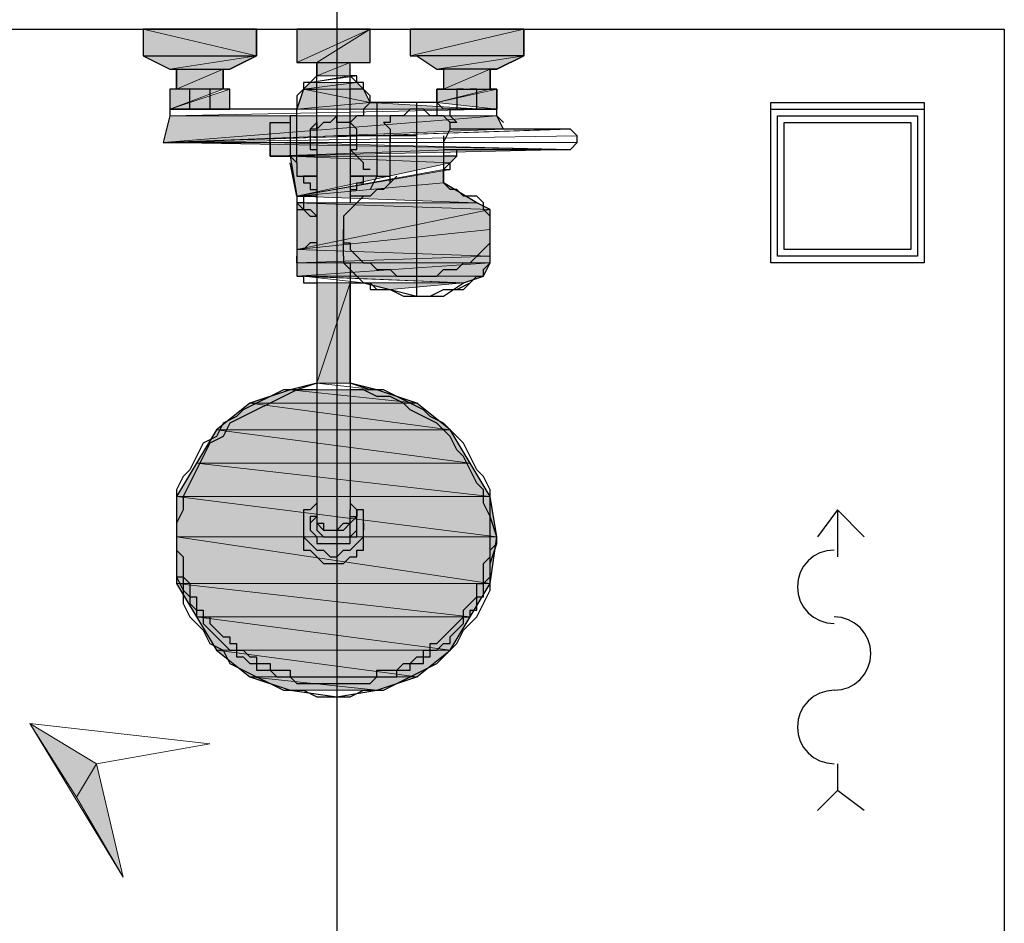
# Model space of a CAD drawing. Header units: millimetres. Extents: x 0 to 420, y 0 to 297.
# Tile 46 of 73: x 254.95 to 261.2, y 167.6 to 173.33. Entities that reach past the tile are written whole.
import ezdxf

# ---------------------------------------------------------------- set-up
doc = ezdxf.new("R2010")
doc.units = ezdxf.units.MM
doc.layers.add('FILL_000000', color=7, linetype='Continuous')
doc.layers.add('LINE_000000', color=7, linetype='Continuous')
doc.layers.add('FILL_FFFFFF', color=7, linetype='Continuous', true_color=0xffffff)
doc.layers.add('LINE_FFFFFF', color=7, linetype='Continuous', true_color=0xffffff)

msp = doc.modelspace()

# ---------------------------------------------------------------- hatches: boundary and pattern name
at = {"layer": 'FILL_000000'}
h = msp.add_hatch(color=7, dxfattribs=at)
h.dxf.hatch_style = 1
h.paths.add_polyline_path([(255.016, 168.8677), (255.4393, 168.6137), (255.3123, 168.402), (255.016, 168.8677)])
h = msp.add_hatch(color=7, dxfattribs=at)
h.dxf.hatch_style = 1
h.paths.add_polyline_path([(255.4393, 168.6137), (255.3123, 168.402), (255.6087, 167.894), (255.4393, 168.6137)])
at = {"layer": 'FILL_FFFFFF'}
h = msp.add_hatch(color=7, dxfattribs=at)
h.dxf.hatch_style = 1
h.paths.add_polyline_path([(255.7357, 173.101), (256.4553, 173.101), (255.7357, 173.2703), (255.7357, 173.101)])
h = msp.add_hatch(color=7, dxfattribs=at)
h.dxf.hatch_style = 1
h.paths.add_polyline_path([(256.4553, 173.101), (255.7357, 173.2703), (256.4553, 173.2703), (256.4553, 173.101)])
h = msp.add_hatch(color=7, dxfattribs=at)
h.dxf.hatch_style = 1
h.paths.add_polyline_path([(256.7094, 173.0587), (256.8363, 173.0587), (257.175, 173.2703), (256.7094, 173.0587)])
h = msp.add_hatch(color=7, dxfattribs=at)
h.dxf.hatch_style = 1
h.paths.add_polyline_path([(256.7094, 173.2703), (256.7094, 173.0587), (257.175, 173.2703), (256.7094, 173.2703)])
h = msp.add_hatch(color=7, dxfattribs=at)
h.dxf.hatch_style = 1
h.paths.add_polyline_path([(256.8363, 173.0587), (257.175, 173.2703), (257.175, 173.0587), (256.8363, 173.0587)])
h = msp.add_hatch(color=7, dxfattribs=at)
h.dxf.hatch_style = 1
h.paths.add_polyline_path([(258.1487, 173.2703), (257.429, 173.101), (258.1487, 173.101), (258.1487, 173.2703)])
h = msp.add_hatch(color=7, dxfattribs=at)
h.dxf.hatch_style = 1
h.paths.add_polyline_path([(257.429, 173.2703), (257.429, 173.101), (258.1487, 173.2703), (257.429, 173.2703)])
h = msp.add_hatch(color=7, dxfattribs=at)
h.dxf.hatch_style = 1
h.paths.add_polyline_path([(255.7357, 173.101), (255.905, 173.0163), (256.4553, 173.101), (255.7357, 173.101)])
h = msp.add_hatch(color=7, dxfattribs=at)
h.dxf.hatch_style = 1
h.paths.add_polyline_path([(256.4553, 173.101), (255.905, 173.0163), (256.286, 173.0163), (256.4553, 173.101)])
h = msp.add_hatch(color=7, dxfattribs=at)
h.dxf.hatch_style = 1
h.paths.add_polyline_path([(257.4713, 173.101), (257.5983, 173.0163), (258.1487, 173.101), (257.4713, 173.101)])
h = msp.add_hatch(color=7, dxfattribs=at)
h.dxf.hatch_style = 1
h.paths.add_polyline_path([(258.1487, 173.101), (257.5983, 173.0163), (257.9793, 173.0163), (258.1487, 173.101)])
h = msp.add_hatch(color=7, dxfattribs=at)
h.dxf.hatch_style = 1
h.paths.add_polyline_path([(257.048, 173.0587), (256.8363, 172.974), (257.048, 172.974), (257.048, 173.0587)])
h = msp.add_hatch(color=7, dxfattribs=at)
h.dxf.hatch_style = 1
h.paths.add_polyline_path([(256.8363, 173.0587), (256.8363, 172.974), (257.048, 173.0587), (256.8363, 173.0587)])
h = msp.add_hatch(color=7, dxfattribs=at)
h.dxf.hatch_style = 1
h.paths.add_polyline_path([(255.9473, 173.0163), (256.2437, 173.0163), (255.9473, 172.8893), (255.9473, 173.0163)])
h = msp.add_hatch(color=7, dxfattribs=at)
h.dxf.hatch_style = 1
h.paths.add_polyline_path([(256.2437, 173.0163), (255.9473, 172.8893), (256.2437, 172.8893), (256.2437, 173.0163)])
h = msp.add_hatch(color=7, dxfattribs=at)
h.dxf.hatch_style = 1
h.paths.add_polyline_path([(257.937, 173.0163), (257.6407, 172.8893), (257.937, 172.8893), (257.937, 173.0163)])
h = msp.add_hatch(color=7, dxfattribs=at)
h.dxf.hatch_style = 1
h.paths.add_polyline_path([(257.6407, 173.0163), (257.6407, 172.8893), (257.937, 173.0163), (257.6407, 173.0163)])
h = msp.add_hatch(color=7, dxfattribs=at)
h.dxf.hatch_style = 1
h.paths.add_polyline_path([(256.794, 172.9317), (257.0903, 172.9317), (256.7517, 172.8893), (256.794, 172.9317)])
h = msp.add_hatch(color=7, dxfattribs=at)
h.dxf.hatch_style = 1
h.paths.add_polyline_path([(257.0903, 172.9317), (256.7517, 172.8893), (257.1327, 172.8893), (257.0903, 172.9317)])
h = msp.add_hatch(color=7, dxfattribs=at)
h.dxf.hatch_style = 1
h.paths.add_polyline_path([(256.286, 172.8893), (255.905, 172.7623), (256.286, 172.7623), (256.286, 172.8893)])
h = msp.add_hatch(color=7, dxfattribs=at)
h.dxf.hatch_style = 1
h.paths.add_polyline_path([(255.905, 172.8893), (255.905, 172.7623), (256.2437, 172.8893), (255.905, 172.8893)])
h = msp.add_hatch(color=7, dxfattribs=at)
h.dxf.hatch_style = 1
h.paths.add_polyline_path([(256.7094, 172.7623), (257.175, 172.8047), (256.7517, 172.8893), (256.7094, 172.7623)])
h = msp.add_hatch(color=7, dxfattribs=at)
h.dxf.hatch_style = 1
h.paths.add_polyline_path([(257.175, 172.8047), (256.7517, 172.8893), (257.1327, 172.8893), (257.175, 172.8047)])
h = msp.add_hatch(color=7, dxfattribs=at)
h.dxf.hatch_style = 1
h.paths.add_polyline_path([(257.9793, 172.8893), (257.5983, 172.8047), (257.9793, 172.7623), (257.9793, 172.8893)])
h = msp.add_hatch(color=7, dxfattribs=at)
h.dxf.hatch_style = 1
h.paths.add_polyline_path([(257.5983, 172.8893), (257.5983, 172.8047), (257.937, 172.8893), (257.5983, 172.8893)])
h = msp.add_hatch(color=7, dxfattribs=at)
h.dxf.hatch_style = 1
h.paths.add_polyline_path([(257.175, 172.8047), (256.7094, 172.7623), (257.8947, 172.7623), (257.175, 172.8047)])
h = msp.add_hatch(color=7, dxfattribs=at)
h.dxf.hatch_style = 1
h.paths.add_polyline_path([(255.905, 172.72), (257.9793, 172.72), (255.8627, 172.5507), (255.905, 172.72)])
h = msp.add_hatch(color=7, dxfattribs=at)
h.dxf.hatch_style = 1
h.paths.add_polyline_path([(257.9793, 172.72), (255.8627, 172.5507), (258.0217, 172.6353), (257.9793, 172.72)])
h = msp.add_hatch(color=7, dxfattribs=at)
h.dxf.hatch_style = 1
h.paths.add_polyline_path([(256.54, 172.5507), (256.54, 172.466), (258.445, 172.5083), (256.54, 172.5507)])
h = msp.add_hatch(color=7, dxfattribs=at)
h.dxf.hatch_style = 1
h.paths.add_polyline_path([(256.667, 172.466), (256.7094, 172.212), (257.683, 172.4237), (256.667, 172.466)])
h = msp.add_hatch(color=7, dxfattribs=at)
h.dxf.hatch_style = 1
h.paths.add_polyline_path([(257.7253, 172.466), (256.667, 172.466), (257.683, 172.4237), (257.7253, 172.466)])
h = msp.add_hatch(color=7, dxfattribs=at)
h.dxf.hatch_style = 1
h.paths.add_polyline_path([(257.6407, 172.3813), (256.7094, 172.212), (257.6407, 172.2967), (257.6407, 172.3813)])
h = msp.add_hatch(color=7, dxfattribs=at)
h.dxf.hatch_style = 1
h.paths.add_polyline_path([(257.6407, 172.2967), (256.7094, 172.212), (257.8523, 172.1697), (257.6407, 172.2967)])
h = msp.add_hatch(color=7, dxfattribs=at)
h.dxf.hatch_style = 1
h.paths.add_polyline_path([(256.7094, 171.8733), (257.937, 172.1273), (256.7094, 172.1697), (256.7094, 171.8733)])
h = msp.add_hatch(color=7, dxfattribs=at)
h.dxf.hatch_style = 1
h.paths.add_polyline_path([(257.937, 172.1273), (256.7094, 172.1697), (257.8523, 172.1697), (257.937, 172.1273)])
h = msp.add_hatch(color=7, dxfattribs=at)
h.dxf.hatch_style = 1
h.paths.add_polyline_path([(256.7094, 171.8733), (257.937, 172.0003), (257.937, 172.1273), (256.7094, 171.8733)])
h = msp.add_hatch(color=7, dxfattribs=at)
h.dxf.hatch_style = 1
h.paths.add_polyline_path([(257.937, 171.831), (256.7094, 171.8733), (257.937, 172.0003), (257.937, 171.831)])
h = msp.add_hatch(color=7, dxfattribs=at)
h.dxf.hatch_style = 1
h.paths.add_polyline_path([(256.7094, 171.7887), (257.937, 171.831), (256.7094, 171.8733), (256.7094, 171.7887)])
h = msp.add_hatch(color=7, dxfattribs=at)
h.dxf.hatch_style = 1
h.paths.add_polyline_path([(257.937, 171.7887), (256.7094, 171.7887), (257.937, 171.831), (257.937, 171.7887)])
h = msp.add_hatch(color=7, dxfattribs=at)
h.dxf.hatch_style = 1
h.paths.add_polyline_path([(257.937, 171.7887), (257.8947, 171.704), (256.7094, 171.704), (257.937, 171.7887)])
h = msp.add_hatch(color=7, dxfattribs=at)
h.dxf.hatch_style = 1
h.paths.add_polyline_path([(256.7094, 171.704), (257.937, 171.7887), (256.7094, 171.7887), (256.7094, 171.704)])
h = msp.add_hatch(color=7, dxfattribs=at)
h.dxf.hatch_style = 1
h.paths.add_polyline_path([(257.8947, 171.704), (256.7094, 171.704), (257.7677, 171.6617), (257.8947, 171.704)])
h = msp.add_hatch(color=7, dxfattribs=at)
h.dxf.hatch_style = 1
h.paths.add_polyline_path([(256.8363, 171.6617), (257.048, 171.6617), (256.8363, 171.0267), (256.8363, 171.6617)])
h = msp.add_hatch(color=7, dxfattribs=at)
h.dxf.hatch_style = 1
h.paths.add_polyline_path([(257.048, 171.6617), (256.8363, 171.0267), (257.048, 171.0267), (257.048, 171.6617)])
h = msp.add_hatch(color=7, dxfattribs=at)
h.dxf.hatch_style = 1
h.paths.add_polyline_path([(257.1327, 171.6617), (257.302, 171.6193), (257.7677, 171.6617), (257.1327, 171.6617)])
h = msp.add_hatch(color=7, dxfattribs=at)
h.dxf.hatch_style = 1
h.paths.add_polyline_path([(256.413, 170.8997), (257.4713, 170.8997), (256.667, 170.9843), (256.413, 170.8997)])
h = msp.add_hatch(color=7, dxfattribs=at)
h.dxf.hatch_style = 1
h.paths.add_polyline_path([(257.4713, 170.8997), (256.667, 170.9843), (257.2173, 170.9843), (257.4713, 170.8997)])
h = msp.add_hatch(color=7, dxfattribs=at)
h.dxf.hatch_style = 1
h.paths.add_polyline_path([(256.2013, 170.7303), (257.683, 170.7303), (256.413, 170.8997), (256.2013, 170.7303)])
h = msp.add_hatch(color=7, dxfattribs=at)
h.dxf.hatch_style = 1
h.paths.add_polyline_path([(257.683, 170.7303), (256.413, 170.8997), (257.4713, 170.8997), (257.683, 170.7303)])
h = msp.add_hatch(color=7, dxfattribs=at)
h.dxf.hatch_style = 1
h.paths.add_polyline_path([(256.0743, 170.5187), (257.81, 170.5187), (256.2013, 170.7303), (256.0743, 170.5187)])
h = msp.add_hatch(color=7, dxfattribs=at)
h.dxf.hatch_style = 1
h.paths.add_polyline_path([(257.81, 170.5187), (256.2013, 170.7303), (257.683, 170.7303), (257.81, 170.5187)])
h = msp.add_hatch(color=7, dxfattribs=at)
h.dxf.hatch_style = 1
h.paths.add_polyline_path([(255.9473, 170.307), (257.937, 170.307), (256.0743, 170.5187), (255.9473, 170.307)])
h = msp.add_hatch(color=7, dxfattribs=at)
h.dxf.hatch_style = 1
h.paths.add_polyline_path([(257.937, 170.307), (256.0743, 170.5187), (257.81, 170.5187), (257.937, 170.307)])
h = msp.add_hatch(color=7, dxfattribs=at)
h.dxf.hatch_style = 1
h.paths.add_polyline_path([(255.9473, 170.053), (257.9793, 170.053), (255.9473, 170.307), (255.9473, 170.053)])
h = msp.add_hatch(color=7, dxfattribs=at)
h.dxf.hatch_style = 1
h.paths.add_polyline_path([(257.9793, 170.053), (255.9473, 170.307), (257.937, 170.307), (257.9793, 170.053)])
h = msp.add_hatch(color=7, dxfattribs=at)
h.dxf.hatch_style = 1
h.paths.add_polyline_path([(255.9473, 169.7567), (257.937, 169.7567), (255.9473, 170.053), (255.9473, 169.7567)])
h = msp.add_hatch(color=7, dxfattribs=at)
h.dxf.hatch_style = 1
h.paths.add_polyline_path([(257.937, 169.7567), (255.9473, 170.053), (257.9793, 170.053), (257.937, 169.7567)])
h = msp.add_hatch(color=7, dxfattribs=at)
h.dxf.hatch_style = 1
h.paths.add_polyline_path([(256.0743, 169.545), (257.81, 169.545), (255.9473, 169.7567), (256.0743, 169.545)])
h = msp.add_hatch(color=7, dxfattribs=at)
h.dxf.hatch_style = 1
h.paths.add_polyline_path([(257.81, 169.545), (255.9473, 169.7567), (257.937, 169.7567), (257.81, 169.545)])
h = msp.add_hatch(color=7, dxfattribs=at)
h.dxf.hatch_style = 1
h.paths.add_polyline_path([(256.2013, 169.3333), (257.683, 169.3333), (256.0743, 169.545), (256.2013, 169.3333)])
h = msp.add_hatch(color=7, dxfattribs=at)
h.dxf.hatch_style = 1
h.paths.add_polyline_path([(257.683, 169.3333), (256.0743, 169.545), (257.81, 169.545), (257.683, 169.3333)])
h = msp.add_hatch(color=7, dxfattribs=at)
h.dxf.hatch_style = 1
h.paths.add_polyline_path([(256.413, 169.164), (257.4713, 169.164), (256.2013, 169.3333), (256.413, 169.164)])
h = msp.add_hatch(color=7, dxfattribs=at)
h.dxf.hatch_style = 1
h.paths.add_polyline_path([(257.4713, 169.164), (256.2013, 169.3333), (257.683, 169.3333), (257.4713, 169.164)])
h = msp.add_hatch(color=7, dxfattribs=at)
h.dxf.hatch_style = 1
h.paths.add_polyline_path([(256.667, 169.0793), (257.2173, 169.0793), (256.413, 169.164), (256.667, 169.0793)])
h = msp.add_hatch(color=7, dxfattribs=at)
h.dxf.hatch_style = 1
h.paths.add_polyline_path([(257.2173, 169.0793), (256.413, 169.164), (257.4713, 169.164), (257.2173, 169.0793)])

# ---------------------------------------------------------------- linework, layer by layer
at = {"layer": 'LINE_000000', "lineweight": 25}
for p, q in [((256.9633, 246.634), (256.9633, 64.3043)), ((255.7357, 173.2703), (255.7357, 173.2703)), ((256.4553, 173.2703), (256.4553, 173.2703)), ((256.7094, 173.2703), (256.7094, 173.2703)), ((256.9633, 173.2703), (256.9633, 169.037)), ((257.175, 173.2703), (257.175, 173.2703)), ((257.175, 173.101), (257.175, 173.2703)), ((257.429, 173.2703), (257.429, 173.2703)), ((257.429, 173.2703), (257.429, 173.101)), ((258.1487, 173.2703), (258.1487, 173.2703)), ((255.7357, 173.101), (255.7357, 173.101)), ((255.7357, 173.101), (256.4553, 173.101)), ((256.4553, 173.101), (256.4553, 173.101)), ((256.7094, 173.101), (256.7094, 173.0587)), ((257.175, 173.0587), (257.175, 173.101)), ((257.429, 173.101), (257.429, 173.101)), ((257.429, 173.101), (257.4713, 173.101)), ((258.1487, 173.101), (257.4713, 173.101)), ((257.4713, 173.101), (257.5983, 173.0163)), ((258.1487, 173.101), (258.1487, 173.101)), ((256.7094, 173.0587), (257.175, 173.0587)), ((256.8363, 172.6353), (256.8363, 173.0587)), ((257.048, 172.6353), (257.048, 173.0587)), ((257.175, 173.0587), (257.175, 173.0587)), ((255.905, 173.0163), (255.9473, 173.0163)), ((256.2437, 173.0163), (256.2437, 172.8893)), ((256.286, 173.0163), (256.286, 173.0163)), ((256.8363, 172.974), (256.8363, 172.974)), ((257.5983, 173.0163), (257.6407, 173.0163)), ((257.6407, 173.0163), (257.6407, 172.8893)), ((257.937, 173.0163), (257.937, 172.8893)), ((257.9793, 173.0163), (257.9793, 173.0163)), ((256.286, 172.8893), (255.905, 172.8893)), ((255.905, 172.8893), (255.905, 172.8893)), ((255.905, 172.8893), (255.905, 172.7623)), ((256.0743, 172.8893), (256.032, 172.8893)), ((256.159, 172.8893), (256.1167, 172.8893)), ((256.286, 172.7623), (256.286, 172.8893)), ((256.286, 172.8893), (256.286, 172.8893)), ((256.7517, 172.8893), (256.7517, 172.8893)), ((256.7517, 172.8893), (256.8363, 172.8893)), ((256.7517, 172.8893), (256.8363, 172.8893)), ((256.7517, 172.8893), (256.7517, 172.8893)), ((256.7517, 172.8893), (256.8363, 172.8893)), ((256.7517, 172.8893), (256.7517, 172.8893)), ((257.1327, 172.8893), (257.048, 172.8893)), ((257.1327, 172.8893), (257.048, 172.8893)), ((257.1327, 172.8893), (257.1327, 172.8893)), ((257.1327, 172.8893), (257.1327, 172.8893)), ((257.5983, 172.8893), (257.9793, 172.8893)), ((257.5983, 172.8047), (257.5983, 172.8893)), ((257.5983, 172.8893), (257.5983, 172.8893)), ((257.7677, 172.8893), (257.7253, 172.8893)), ((257.8523, 172.8893), (257.81, 172.8893)), ((257.9793, 172.8893), (257.9793, 172.8893)), ((257.9793, 172.8893), (257.9793, 172.7623)), ((257.175, 172.8047), (257.175, 172.8047)), ((257.2173, 172.8047), (257.2173, 172.8047)), ((257.4713, 171.577), (257.4713, 172.8047)), ((257.5983, 172.8047), (257.5983, 172.8047)), ((257.5983, 172.8047), (257.5983, 172.72)), ((255.905, 172.7623), (255.905, 172.7623)), ((255.905, 172.7623), (255.905, 172.72)), ((255.905, 172.7623), (255.905, 172.7623)), ((255.905, 172.7623), (256.286, 172.7623)), ((256.7094, 172.7623), (255.905, 172.7623)), ((255.9897, 172.7623), (255.9897, 172.7623)), ((256.032, 172.7623), (256.0743, 172.7623)), ((256.1167, 172.7623), (256.159, 172.7623)), ((256.2013, 172.7623), (256.2013, 172.7623)), ((256.286, 172.7623), (256.286, 172.7623)), ((256.7094, 172.72), (256.667, 172.72)), ((256.667, 172.72), (256.667, 172.466)), ((256.7094, 172.4237), (256.7094, 172.7623)), ((256.7094, 172.72), (256.7094, 172.72)), ((257.302, 172.72), (257.302, 172.72)), ((257.9793, 172.7623), (257.6407, 172.7623)), ((257.683, 172.6777), (257.6407, 172.72)), ((257.683, 172.7623), (257.9793, 172.7623)), ((257.683, 172.7623), (257.683, 172.7623)), ((257.7253, 172.7623), (257.7677, 172.7623)), ((257.81, 172.7623), (257.8523, 172.7623)), ((257.8947, 172.7623), (257.8947, 172.7623)), ((257.9793, 172.72), (257.9793, 172.7623)), ((257.9793, 172.7623), (257.9793, 172.7623)), ((257.9793, 172.72), (258.0217, 172.6777)), ((256.54, 172.6777), (256.54, 172.6777)), ((256.8363, 172.6777), (256.8363, 172.6777)), ((256.8363, 172.6777), (256.8363, 172.6777)), ((257.683, 172.6777), (257.683, 172.6777)), ((257.7253, 172.6777), (257.683, 172.6777)), ((257.7253, 172.6777), (257.7253, 172.6777)), ((256.8363, 172.6353), (256.8363, 172.6353)), ((256.8363, 172.593), (256.8363, 170.2647)), ((257.4713, 172.593), (256.9633, 172.593)), ((257.048, 172.593), (257.048, 172.593)), ((257.048, 172.593), (257.048, 172.1697)), ((255.8627, 172.5507), (255.8627, 172.5507)), ((256.54, 172.466), (256.54, 172.466)), ((256.667, 172.466), (256.667, 172.466)), ((256.667, 172.466), (256.7094, 172.4237)), ((257.7253, 172.466), (257.6407, 172.466)), ((257.7253, 172.466), (257.7253, 172.466)), ((256.7094, 172.4237), (256.7094, 172.4237)), ((257.2173, 172.3813), (257.2173, 172.3813)), ((256.7094, 172.339), (256.7094, 172.339)), ((256.7517, 172.339), (256.7517, 172.339)), ((256.7517, 172.339), (256.7517, 172.339)), ((256.7517, 172.339), (256.8363, 172.339)), ((256.7517, 172.339), (256.7517, 172.339)), ((256.7517, 172.339), (256.7517, 172.339)), ((257.1327, 172.339), (257.048, 172.339)), ((257.1327, 172.339), (257.048, 172.339)), ((257.1327, 172.339), (257.1327, 172.339)), ((257.1327, 172.339), (257.1327, 172.339)), ((257.175, 172.339), (257.175, 172.339)), ((257.175, 172.339), (257.175, 172.339)), ((257.2173, 172.339), (257.175, 172.2543)), ((257.302, 172.2967), (257.3443, 172.339)), ((257.302, 172.2967), (257.302, 172.2967)), ((257.6407, 172.2967), (257.6407, 172.2967)), ((256.7094, 172.212), (256.7094, 172.212)), ((256.7094, 172.212), (256.8363, 172.212)), ((256.7094, 172.212), (256.7094, 172.212)), ((256.7094, 172.1697), (256.7094, 172.1697)), ((256.7094, 172.1697), (256.7517, 172.1273)), ((256.7094, 172.1697), (256.7094, 172.1697)), ((256.7094, 172.1697), (256.7094, 172.1697)), ((256.7094, 172.1697), (256.7094, 172.1697)), ((256.7517, 172.1697), (256.7094, 172.1697)), ((256.7517, 172.212), (256.7517, 172.212)), ((257.1327, 172.212), (257.048, 172.212)), ((257.0057, 172.0003), (257.0057, 172.0003)), ((257.0057, 171.831), (257.0057, 172.0003)), ((257.0057, 172.0003), (257.0057, 172.0003)), ((257.937, 171.831), (257.937, 172.0003)), ((257.937, 172.0003), (257.937, 172.0003)), ((256.7094, 171.8733), (256.7094, 171.831)), ((256.7094, 171.8733), (256.7094, 171.8733)), ((256.7094, 171.8733), (256.7094, 171.831)), ((256.7094, 171.831), (256.7094, 171.831)), ((256.7094, 171.7887), (256.7094, 171.831)), ((256.7094, 171.831), (256.7094, 171.831)), ((256.7094, 171.7887), (256.7094, 171.7887)), ((256.7094, 171.7887), (256.7094, 171.704)), ((257.0057, 171.831), (257.0057, 171.831)), ((257.0057, 171.831), (257.0057, 171.831)), ((257.048, 171.7463), (257.048, 170.2647)), ((256.7094, 171.704), (256.7094, 171.704)), ((256.7094, 171.704), (256.7517, 171.704)), ((257.1327, 171.6617), (257.1327, 171.6617)), ((257.3867, 171.577), (257.3867, 171.577)), ((257.4713, 171.577), (257.4713, 171.577)), ((257.556, 171.577), (257.556, 171.577)), ((256.8363, 170.2647), (256.8363, 170.2223)), ((256.8363, 170.2647), (256.8363, 170.2223)), ((256.8363, 170.2223), (256.8363, 170.18)), ((257.0903, 170.2223), (257.048, 170.2647)), ((257.048, 170.2647), (257.048, 170.2223)), ((257.0903, 170.2223), (257.0903, 170.2223)), ((257.0903, 170.2223), (257.0903, 170.18)), ((260.1383, 170.2223), (260.1383, 169.926)), ((256.7517, 170.1377), (256.7517, 170.0953)), ((256.8363, 170.0953), (256.8363, 170.0953)), ((256.8363, 170.0953), (256.8363, 170.0953)), ((256.9633, 170.0953), (256.9633, 170.0953)), ((257.048, 170.0953), (257.048, 170.0953)), ((257.0903, 170.0953), (257.0903, 170.0953)), ((257.1327, 170.1377), (257.1327, 170.1377)), ((257.1327, 170.1377), (257.1327, 170.0953)), ((255.9473, 170.053), (255.9473, 170.0107)), ((257.9793, 170.0107), (257.9793, 170.053)), ((256.921, 170.0107), (256.921, 170.0107)), ((260.1383, 168.6137), (260.1383, 168.4443))]:
    msp.add_line(p, q, dxfattribs=at)
for points in [[(237.1937, 125.3913), (237.1937, 160.0623), (245.7027, 160.0623), (245.7027, 161.29), (237.1937, 161.29), (237.1937, 173.2703), (261.1967, 173.2703), (261.1967, 161.29), (252.6877, 161.29), (252.6877, 160.0623)], [(256.4553, 173.2703), (255.7357, 173.2703), (255.7357, 173.101), (255.905, 173.0163)], [(256.4553, 173.2703), (256.4553, 173.101), (256.286, 173.0163)], [(257.175, 173.2703), (256.7094, 173.2703), (256.7094, 173.101)], [(257.429, 173.2703), (258.1487, 173.2703), (258.1487, 173.101), (257.9793, 173.0163), (257.6407, 173.0163)], [(255.9473, 172.8893), (255.9473, 173.0163), (256.286, 173.0163)], [(256.8363, 172.974), (256.794, 172.9317), (256.7517, 172.9317), (256.7517, 172.8893)], [(257.1327, 172.8893), (257.1327, 172.9317), (257.0903, 172.9317), (257.0903, 172.974), (257.048, 172.974)], [(255.905, 172.7623), (256.032, 172.7623), (256.032, 172.8893), (255.905, 172.8893)], [(256.286, 172.8893), (256.159, 172.8893), (256.159, 172.7623), (256.286, 172.7623)], [(256.7517, 172.8893), (256.7094, 172.847), (256.7094, 172.8047), (256.7094, 172.7623)], [(257.175, 172.8047), (257.175, 172.847), (257.1327, 172.8893)], [(257.5983, 172.8893), (257.7253, 172.8893), (257.7253, 172.7623), (257.6407, 172.7623)], [(257.9793, 172.7623), (257.8523, 172.7623), (257.8523, 172.8893), (257.9793, 172.8893)], [(257.175, 172.8047), (257.1327, 172.7623), (257.1327, 172.72), (257.0903, 172.72), (257.048, 172.6777)], [(257.175, 172.8047), (257.2173, 172.8047), (257.2173, 172.339), (257.175, 172.339), (257.048, 172.339), (257.1327, 172.339)], [(257.5983, 172.8047), (257.2173, 172.8047), (257.2173, 172.339), (257.302, 172.339)], [(257.7253, 172.6777), (257.683, 172.72), (257.683, 172.7623), (257.6407, 172.7623), (257.5983, 172.8047)], [(255.905, 172.72), (255.8627, 172.5507), (256.54, 172.5507)], [(257.048, 172.593), (257.048, 172.6353), (257.048, 172.6777), (257.0057, 172.6777), (256.9633, 172.6777), (256.9633, 172.72), (256.921, 172.6777), (256.8787, 172.6777), (256.8363, 172.6353), (256.8363, 172.593)], [(257.6407, 172.72), (257.5983, 172.72), (257.556, 172.72), (257.5137, 172.7623), (257.4713, 172.7623), (257.429, 172.7623), (257.3867, 172.72), (257.3443, 172.72), (257.302, 172.72), (257.302, 172.6777), (257.2597, 172.6777)], [(256.667, 172.466), (256.54, 172.466), (256.54, 172.6777), (256.667, 172.6777)], [(256.8363, 172.6777), (256.8363, 172.6353), (256.794, 172.6353), (256.794, 172.593), (256.794, 172.5507), (256.794, 172.5083), (256.8363, 172.5083)], [(256.8363, 172.6777), (256.794, 172.6353), (256.794, 172.593), (256.794, 172.5507), (256.794, 172.5083), (256.8363, 172.5083)], [(257.048, 172.5083), (257.0903, 172.5083), (257.0903, 172.5507), (257.0903, 172.593), (257.0903, 172.6353), (257.048, 172.6777)], [(257.048, 172.5083), (257.0903, 172.5083), (257.0903, 172.5507), (257.0903, 172.593), (257.0903, 172.6353), (257.048, 172.6777)], [(257.2597, 172.6777), (257.302, 172.6353), (257.302, 172.5507)], [(257.6407, 172.5507), (257.683, 172.6353), (257.683, 172.6777)], [(256.8363, 172.6353), (256.8363, 172.593), (256.8363, 172.5507)], [(257.2597, 172.2543), (257.302, 172.2967), (257.302, 172.4237), (257.302, 172.593)], [(257.6407, 172.5083), (258.4027, 172.5083), (258.445, 172.5083), (258.4873, 172.5507), (258.4873, 172.593), (258.445, 172.6353), (258.4027, 172.6353), (257.683, 172.6353)], [(257.6407, 172.593), (257.6407, 172.4237), (257.6407, 172.2967)], [(257.175, 172.3813), (257.1327, 172.3813), (257.1327, 172.4237), (257.048, 172.5083)], [(257.6407, 172.3813), (257.683, 172.3813), (257.683, 172.4237), (257.7253, 172.466)], [(256.8363, 172.212), (256.7094, 172.212), (256.667, 172.4237)], [(256.7094, 172.4237), (256.7094, 172.3813), (256.7094, 172.339)], [(256.7094, 172.339), (256.8363, 172.339), (256.7517, 172.339)], [(256.7517, 172.339), (256.7517, 172.2967), (256.794, 172.2967), (256.794, 172.2543), (256.8363, 172.2543)], [(257.048, 172.2543), (257.0903, 172.2543), (257.0903, 172.2967), (257.1327, 172.2967), (257.1327, 172.339)], [(257.6407, 172.339), (257.6407, 172.2967), (257.683, 172.2543)], [(257.2597, 172.2543), (257.2173, 172.2543), (257.175, 172.212), (257.1327, 172.212), (257.0903, 172.1697), (257.048, 172.1273), (257.0057, 172.085), (257.0057, 172.0427), (257.0057, 172.0003)], [(257.937, 172.0003), (257.937, 172.0427), (257.937, 172.085), (257.8947, 172.1273), (257.8947, 172.1697), (257.8523, 172.212), (257.7677, 172.212), (257.7253, 172.2543), (257.683, 172.2543)], [(256.7094, 172.1697), (256.7517, 172.1273), (256.794, 172.1273), (256.8363, 172.085)], [(256.7094, 172.1697), (256.7094, 172.1273), (256.7517, 172.1273), (256.794, 172.085), (256.8363, 172.085)], [(256.7517, 172.1697), (256.7094, 172.1697), (256.7094, 171.8733)], [(256.7517, 172.212), (256.7517, 172.1697), (256.7517, 172.1273)], [(257.0057, 172.0003), (257.0057, 171.958), (257.0057, 171.9157), (257.048, 171.9157), (257.048, 171.8733), (257.0903, 171.831), (257.1327, 171.7887), (257.175, 171.7887), (257.2173, 171.7463), (257.2597, 171.7463), (257.302, 171.7463), (257.3443, 171.704), (257.3867, 171.704), (257.429, 171.704), (257.4713, 171.704), (257.5137, 171.704), (257.556, 171.704), (257.5983, 171.704), (257.6407, 171.7463), (257.683, 171.7463), (257.7253, 171.7463), (257.7677, 171.7887), (257.81, 171.7887), (257.8523, 171.831), (257.8947, 171.8733), (257.937, 171.9157), (257.937, 171.958), (257.937, 172.0003)], [(256.8363, 171.9157), (256.794, 171.9157), (256.7517, 171.8733), (256.7094, 171.8733)], [(257.0057, 171.831), (257.0057, 171.7887), (257.048, 171.7887), (257.048, 171.7463), (257.0903, 171.704), (257.1327, 171.6617), (257.175, 171.6617), (257.2173, 171.6193), (257.302, 171.6193), (257.3867, 171.577), (257.4713, 171.577), (257.556, 171.577), (257.6407, 171.6193), (257.7253, 171.6193), (257.81, 171.6617), (257.8523, 171.704), (257.8947, 171.704), (257.8947, 171.7463), (257.937, 171.7887), (257.937, 171.831)], [(257.0057, 171.831), (257.0057, 171.7887), (257.048, 171.7463), (257.0903, 171.704), (257.1327, 171.6617), (257.175, 171.6617), (257.175, 171.6193), (257.2173, 171.6193), (257.2597, 171.6193), (257.302, 171.6193), (257.3867, 171.577), (257.4713, 171.577), (257.556, 171.577), (257.6407, 171.6193), (257.7253, 171.6193), (257.7677, 171.6193), (257.81, 171.6617), (257.8523, 171.704), (257.8947, 171.704), (257.8947, 171.7463), (257.937, 171.7887), (257.937, 171.831)], [(256.7517, 171.704), (256.7517, 171.6617), (256.794, 171.6617), (256.8363, 171.6617)], [(257.048, 171.6617), (257.0903, 171.6617), (257.1327, 171.6617)], [(256.8363, 171.0267), (256.7094, 170.9843), (256.6247, 170.9843), (256.54, 170.942), (256.4553, 170.8997), (256.3707, 170.8573), (256.3283, 170.815), (256.2437, 170.7727), (256.2013, 170.688), (256.1167, 170.6457), (256.0743, 170.561), (256.032, 170.4763), (255.9897, 170.434), (255.9473, 170.3493), (255.9473, 170.2647), (255.9473, 170.18), (255.9473, 170.053)], [(256.8363, 170.9843), (256.7094, 170.9843), (256.6247, 170.942), (256.54, 170.8997), (256.4553, 170.8573), (256.3707, 170.815), (256.286, 170.7727), (256.2437, 170.688), (256.159, 170.6457), (256.1167, 170.561), (256.0743, 170.4763), (256.032, 170.3917), (255.9897, 170.307), (255.9897, 170.2223), (255.9473, 170.1377), (255.9473, 170.053), (255.9473, 169.9683), (255.9897, 169.926), (255.9897, 169.8837), (255.9897, 169.8413), (255.9897, 169.799), (256.032, 169.7567), (256.032, 169.7143), (256.032, 169.672), (256.0743, 169.672), (256.0743, 169.6297), (256.0743, 169.5873), (256.1167, 169.5873), (256.1167, 169.545), (256.159, 169.545), (256.159, 169.5027), (256.2013, 169.4603), (256.2437, 169.418), (256.286, 169.418), (256.286, 169.3757), (256.3283, 169.3757), (256.3283, 169.3333), (256.3707, 169.3333), (256.413, 169.291), (256.4553, 169.291), (256.4553, 169.2487), (256.4977, 169.2487), (256.54, 169.2487), (256.54, 169.2063), (256.5823, 169.2063), (256.6247, 169.2063), (256.667, 169.2063), (256.667, 169.164), (256.7094, 169.164), (256.7517, 169.164), (256.794, 169.164), (256.8363, 169.164), (256.8787, 169.164), (256.921, 169.164), (256.9633, 169.164), (257.0057, 169.164), (257.048, 169.164), (257.0903, 169.164), (257.1327, 169.164), (257.175, 169.164), (257.2173, 169.164), (257.2173, 169.2063), (257.2597, 169.2063), (257.302, 169.2063), (257.3443, 169.2063), (257.3867, 169.2487), (257.429, 169.2487), (257.4713, 169.291), (257.5137, 169.291), (257.5137, 169.3333), (257.556, 169.3333), (257.556, 169.3757), (257.5983, 169.3757), (257.6407, 169.418), (257.683, 169.4603), (257.7253, 169.5027), (257.7677, 169.545), (257.7677, 169.5873), (257.81, 169.6297), (257.8523, 169.672), (257.8523, 169.7143), (257.8523, 169.7567), (257.8947, 169.7567), (257.8947, 169.799), (257.8947, 169.8413), (257.8947, 169.8837), (257.937, 169.926), (257.937, 169.9683), (257.937, 170.0107), (257.937, 170.053), (257.937, 170.0953), (257.937, 170.1377), (257.937, 170.18), (257.8947, 170.2647), (257.8947, 170.3493), (257.8523, 170.3917), (257.81, 170.4763), (257.7677, 170.561), (257.7253, 170.6033), (257.683, 170.688), (257.6407, 170.7303), (257.5983, 170.7727), (257.5137, 170.815), (257.429, 170.8573), (257.3867, 170.8997), (257.302, 170.942), (257.2173, 170.942), (257.1327, 170.9843), (257.048, 170.9843)], [(257.9793, 170.053), (257.937, 170.18), (257.937, 170.2647), (257.937, 170.3493), (257.8947, 170.434), (257.8523, 170.4763), (257.81, 170.561), (257.7677, 170.6457), (257.7253, 170.688), (257.6407, 170.7727), (257.556, 170.815), (257.5137, 170.8573), (257.429, 170.8997), (257.3443, 170.942), (257.2597, 170.9843), (257.175, 170.9843), (257.048, 171.0267)], [(256.8363, 170.2647), (256.794, 170.2223), (256.7517, 170.2223), (256.7517, 170.18), (256.7517, 170.1377)], [(256.8363, 170.2223), (256.8363, 170.18), (256.8363, 170.1377), (256.8787, 170.1377), (256.8787, 170.0953), (256.921, 170.0953), (256.9633, 170.0953), (257.0057, 170.1377), (257.048, 170.1377), (257.048, 170.18), (257.048, 170.2223)], [(256.8363, 170.2223), (256.8363, 170.18), (256.8363, 170.1377), (256.8787, 170.0953), (256.921, 170.0953), (256.9633, 170.0953)], [(256.9633, 170.0953), (257.0057, 170.0953), (257.048, 170.1377), (257.048, 170.18), (257.0903, 170.18), (257.0903, 170.2223)], [(257.1327, 170.1377), (257.1327, 170.18), (257.1327, 170.2223), (257.0903, 170.2223), (257.048, 170.2647)], [(260.3077, 170.053), (260.1383, 170.2223), (260.0113, 170.053)], [(256.8363, 170.18), (256.794, 170.1377), (256.794, 170.0953), (256.8363, 170.053), (256.8363, 170.0107), (256.8787, 170.0107), (256.921, 170.0107)], [(256.8363, 170.18), (256.794, 170.18), (256.794, 170.1377), (256.794, 170.0953), (256.8363, 170.053), (256.8363, 170.0107), (256.8787, 170.0107), (256.921, 170.0107), (256.9633, 170.0107), (257.0057, 170.0107), (257.048, 170.0107), (257.048, 170.053), (257.0903, 170.053), (257.0903, 170.0953), (257.0903, 170.1377), (257.0903, 170.18)], [(256.8363, 170.18), (256.8363, 170.1377), (256.8363, 170.0953)], [(257.048, 170.0953), (257.048, 170.1377), (257.0903, 170.18)], [(257.0903, 170.0953), (257.0903, 170.1377), (257.0903, 170.18)], [(256.7517, 170.1377), (256.7517, 170.0953), (256.7517, 170.053), (256.794, 170.0107), (256.8363, 169.9683), (256.8787, 169.9683), (256.921, 169.926), (256.9633, 169.926), (257.0057, 169.9683), (257.048, 169.9683), (257.0903, 170.0107), (257.1327, 170.053), (257.1327, 170.0953), (257.1327, 170.1377)], [(256.7517, 170.0953), (256.7517, 170.053), (256.7517, 170.0107), (256.7517, 169.9683), (256.794, 169.9683), (256.8363, 169.926), (256.8787, 169.8837), (256.921, 169.8837), (256.9633, 169.8837), (257.0057, 169.8837), (257.048, 169.926), (257.0903, 169.926), (257.0903, 169.9683), (257.1327, 169.9683), (257.1327, 170.0107), (257.1327, 170.053), (257.1327, 170.0953)], [(256.8363, 170.0953), (256.8787, 170.053), (256.921, 170.053), (256.9633, 170.053), (257.0057, 170.053), (257.048, 170.053), (257.048, 170.0953)], [(256.921, 170.0107), (256.9633, 170.0107), (257.0057, 170.0107), (257.048, 170.0107), (257.048, 170.053), (257.0903, 170.0953)], [(255.9473, 170.053), (255.9473, 170.0107), (255.9473, 169.9683), (255.9473, 169.926), (255.9473, 169.8837), (255.9473, 169.8413), (255.9473, 169.799), (255.9897, 169.799), (255.9897, 169.7567), (255.9897, 169.7143), (256.032, 169.672), (256.032, 169.6297), (256.0743, 169.5873), (256.0743, 169.545), (256.1167, 169.545), (256.1167, 169.5027), (256.159, 169.4603), (256.2013, 169.418), (256.2437, 169.3757), (256.286, 169.3333), (256.3283, 169.3333), (256.3283, 169.291), (256.3707, 169.291), (256.413, 169.2487), (256.4553, 169.2487), (256.4553, 169.2063), (256.4977, 169.2063), (256.54, 169.2063), (256.5823, 169.164), (256.6247, 169.164), (256.667, 169.164), (256.7094, 169.1217), (256.7517, 169.1217), (256.794, 169.1217), (256.8363, 169.1217), (256.8787, 169.1217), (256.921, 169.1217), (256.9633, 169.1217), (257.0057, 169.1217), (257.048, 169.1217), (257.0903, 169.1217), (257.1327, 169.1217), (257.175, 169.1217), (257.2173, 169.164), (257.2597, 169.164), (257.302, 169.164), (257.3443, 169.164), (257.3443, 169.2063), (257.3867, 169.2063), (257.429, 169.2063), (257.429, 169.2487), (257.4713, 169.2487), (257.5137, 169.2487), (257.5137, 169.291), (257.556, 169.291), (257.556, 169.3333), (257.5983, 169.3333), (257.6407, 169.3757), (257.683, 169.3757), (257.683, 169.418), (257.7253, 169.4603), (257.7677, 169.5027), (257.7677, 169.545), (257.81, 169.545), (257.81, 169.5873), (257.8523, 169.5873), (257.8523, 169.6297), (257.8523, 169.672), (257.8947, 169.672), (257.8947, 169.7143), (257.8947, 169.7567), (257.937, 169.799), (257.937, 169.8413), (257.937, 169.8837), (257.937, 169.926), (257.937, 169.9683), (257.9793, 170.0107), (257.9793, 170.053)], [(255.9473, 170.0107), (255.9473, 169.8837), (255.9473, 169.799), (255.9897, 169.7143), (255.9897, 169.6297), (256.032, 169.545), (256.1167, 169.4603), (256.159, 169.3757), (256.2437, 169.3333), (256.286, 169.2487), (256.3707, 169.2063), (256.4553, 169.164), (256.54, 169.1217), (256.6247, 169.0793), (256.7517, 169.0793), (256.8363, 169.037), (256.9633, 169.037), (257.048, 169.037), (257.1327, 169.0793), (257.2597, 169.0793), (257.3443, 169.1217), (257.429, 169.164), (257.5137, 169.2063), (257.5983, 169.2487), (257.683, 169.3333), (257.7253, 169.3757), (257.7677, 169.4603), (257.8523, 169.545), (257.8947, 169.6297), (257.937, 169.7143), (257.937, 169.799), (257.937, 169.8837), (257.9793, 170.0107)], [(260.1172, 169.9683), (260.0702, 169.9636), (260.0265, 169.95), (259.987, 169.9286), (259.9525, 169.9001), (259.9241, 169.8657), (259.9027, 169.8261), (259.8891, 169.7824), (259.8844, 169.7355), (259.8891, 169.6886), (259.9027, 169.6449), (259.9241, 169.6053), (259.9525, 169.5709), (259.987, 169.5424), (260.0265, 169.521), (260.0702, 169.5074), (260.1172, 169.5027)], [(260.1172, 169.0793), (260.1641, 169.0841), (260.2078, 169.0976), (260.2473, 169.1191), (260.2818, 169.1475), (260.3102, 169.182), (260.3317, 169.2215), (260.3453, 169.2652), (260.35, 169.3122), (260.3453, 169.3591), (260.3317, 169.4028), (260.3102, 169.4423), (260.2818, 169.4768), (260.2473, 169.5052), (260.2078, 169.5267), (260.1641, 169.5403), (260.1172, 169.545)], [(260.1172, 169.0793), (260.0702, 169.0746), (260.0265, 169.061), (259.987, 169.0396), (259.9525, 169.0111), (259.9241, 168.9767), (259.9027, 168.9371), (259.8891, 168.8934), (259.8844, 168.8465), (259.8891, 168.7996), (259.9027, 168.7559), (259.9241, 168.7163), (259.9525, 168.6819), (259.987, 168.6534), (260.0265, 168.632), (260.0702, 168.6184), (260.1172, 168.6137)], [(260.3077, 168.3173), (260.1383, 168.4443), (260.0113, 168.3173)]]:
    msp.add_lwpolyline(points, dxfattribs=at)
for points in [[(256.8363, 171.0267), (256.667, 170.9843), (256.413, 170.8997), (256.2013, 170.7303), (256.0743, 170.5187), (255.9473, 170.307), (255.9473, 170.053), (255.9473, 169.7567), (256.0743, 169.545), (256.2013, 169.3333), (256.413, 169.164), (256.667, 169.0793), (256.9633, 169.037), (257.2173, 169.0793), (257.4713, 169.164), (257.683, 169.3333), (257.81, 169.545), (257.937, 169.7567), (257.9793, 170.053), (257.937, 170.307), (257.81, 170.5187), (257.683, 170.7303), (257.4713, 170.8997), (257.2173, 170.9843), (257.048, 171.0267), (257.048, 171.6617), (257.1327, 171.6617), (257.4713, 171.577), (257.6407, 171.577), (257.7677, 171.6617), (257.8947, 171.704), (257.937, 171.7887), (257.937, 171.831), (257.937, 172.0003), (257.937, 172.1273), (257.8523, 172.1697), (257.6407, 172.2967), (257.6407, 172.3813), (257.683, 172.4237), (257.7253, 172.466), (257.7253, 172.5083), (258.4027, 172.5083), (258.445, 172.5083), (258.4873, 172.5507), (258.4873, 172.593), (258.445, 172.6353), (258.4027, 172.6353), (258.0217, 172.6353), (257.9793, 172.72), (257.9793, 172.7623), (257.8947, 172.7623), (257.9793, 172.7623), (257.9793, 172.8893), (257.937, 172.8893), (257.937, 173.0163), (257.9793, 173.0163), (258.1487, 173.101), (258.1487, 173.2703), (257.429, 173.2703), (257.429, 173.101), (257.4713, 173.101), (257.5983, 173.0163), (257.6407, 173.0163), (257.6407, 172.8893), (257.5983, 172.8893), (257.5983, 172.8047), (257.175, 172.8047), (257.1327, 172.8893), (257.0903, 172.9317), (257.048, 172.974), (257.048, 173.0587), (257.175, 173.0587), (257.175, 173.2703), (256.7094, 173.2703), (256.7094, 173.0587), (256.8363, 173.0587), (256.8363, 172.974), (256.794, 172.9317), (256.7517, 172.8893), (256.7094, 172.7623), (256.286, 172.7623), (256.286, 172.8893), (256.2437, 172.8893), (256.2437, 173.0163), (256.286, 173.0163), (256.4553, 173.101), (256.4553, 173.2703), (255.7357, 173.2703), (255.7357, 173.101), (255.905, 173.0163), (255.9473, 173.0163), (255.9473, 172.8893), (255.905, 172.8893), (255.905, 172.7623), (255.905, 172.72), (255.8627, 172.5507), (256.54, 172.5507), (256.54, 172.466), (256.667, 172.466), (256.7094, 172.212), (256.7094, 172.1697), (256.7094, 171.8733), (256.7094, 171.7887), (256.7094, 171.704), (256.7517, 171.704), (256.7517, 171.6617), (256.794, 171.6617), (256.8363, 171.6617), (256.8363, 171.0267)], [(260.6887, 172.8047), (260.6887, 171.7887), (259.715, 171.7887), (259.715, 172.8047), (260.6887, 172.8047)], [(260.6887, 172.7623), (260.6887, 171.7887), (259.715, 171.7887), (259.715, 172.7623), (260.6887, 172.7623)], [(260.6463, 172.72), (260.6463, 171.831), (259.7573, 171.831), (259.7573, 172.72), (260.6463, 172.72)], [(260.604, 172.6777), (260.604, 171.8733), (259.7997, 171.8733), (259.7997, 172.6777), (260.604, 172.6777)]]:
    msp.add_lwpolyline(points, close=True, dxfattribs=at)
at = {"layer": 'LINE_000000', "lineweight": 0}
for points in [[(255.016, 168.8677), (255.4393, 168.6137), (255.3123, 168.402), (255.016, 168.8677)], [(255.4393, 168.6137), (255.3123, 168.402), (255.6087, 167.894), (255.4393, 168.6137)]]:
    msp.add_lwpolyline(points, close=True, dxfattribs=at)
at = {"layer": 'LINE_000000', "lineweight": 13}
msp.add_lwpolyline([(256.159, 168.7407), (255.4393, 168.6137), (255.6087, 167.894), (255.016, 168.8677), (256.159, 168.7407)], close=True, dxfattribs=at)
at = {"layer": 'LINE_FFFFFF', "lineweight": 0}
for p, q in [((258.1487, 173.2703), (257.429, 173.101)), ((256.4553, 173.101), (255.7357, 173.101)), ((256.4553, 173.101), (255.7357, 173.101)), ((258.1487, 173.101), (257.429, 173.101)), ((258.1487, 173.101), (257.4713, 173.101)), ((256.8363, 173.0587), (257.175, 173.0587)), ((256.286, 173.0163), (255.905, 173.0163)), ((257.6407, 173.0163), (257.9793, 173.0163)), ((255.905, 172.7623), (256.286, 172.8893)), ((256.2437, 172.8893), (255.905, 172.8893)), ((257.5983, 172.8047), (257.9793, 172.8893)), ((257.937, 172.8893), (257.5983, 172.8893)), ((256.7094, 172.7623), (257.175, 172.8047)), ((257.9793, 172.7623), (257.5983, 172.8047)), ((255.8627, 172.5507), (258.4027, 172.6353)), ((258.445, 172.5083), (256.54, 172.466)), ((257.683, 172.3813), (256.7094, 172.212)), ((256.7094, 172.212), (257.6407, 172.2967)), ((257.8523, 172.1697), (256.7094, 172.212)), ((257.7677, 171.6617), (257.302, 171.6193)), ((257.2173, 169.0793), (256.667, 169.0793))]:
    msp.add_line(p, q, dxfattribs=at)
for points in [[(255.7357, 173.101), (256.4553, 173.101), (255.7357, 173.2703), (255.7357, 173.101)], [(256.4553, 173.101), (255.7357, 173.2703), (256.4553, 173.2703), (256.4553, 173.101)], [(256.7094, 173.0587), (256.8363, 173.0587), (257.175, 173.2703), (256.7094, 173.0587)], [(256.7094, 173.2703), (256.7094, 173.0587), (257.175, 173.2703), (256.7094, 173.2703)], [(256.8363, 173.0587), (257.175, 173.2703), (257.175, 173.0587), (256.8363, 173.0587)], [(258.1487, 173.2703), (257.429, 173.101), (258.1487, 173.101), (258.1487, 173.2703)], [(257.429, 173.2703), (257.429, 173.101), (258.1487, 173.2703), (257.429, 173.2703)], [(255.7357, 173.101), (255.905, 173.0163), (256.4553, 173.101), (255.7357, 173.101)], [(256.4553, 173.101), (255.905, 173.0163), (256.286, 173.0163), (256.4553, 173.101)], [(257.4713, 173.101), (257.5983, 173.0163), (258.1487, 173.101), (257.4713, 173.101)], [(258.1487, 173.101), (257.5983, 173.0163), (257.9793, 173.0163), (258.1487, 173.101)], [(257.048, 173.0587), (256.8363, 172.974), (257.048, 172.974), (257.048, 173.0587)], [(256.8363, 173.0587), (256.8363, 172.974), (257.048, 173.0587), (256.8363, 173.0587)], [(255.9473, 173.0163), (256.2437, 173.0163), (255.9473, 172.8893), (255.9473, 173.0163)], [(256.2437, 173.0163), (255.9473, 172.8893), (256.2437, 172.8893), (256.2437, 173.0163)], [(256.286, 173.0163), (255.9473, 173.0163), (256.286, 173.0163)], [(257.937, 173.0163), (257.6407, 172.8893), (257.937, 172.8893), (257.937, 173.0163)], [(257.6407, 173.0163), (257.6407, 172.8893), (257.937, 173.0163), (257.6407, 173.0163)], [(256.794, 172.9317), (257.0903, 172.9317), (256.7517, 172.8893), (256.794, 172.9317)], [(257.0903, 172.9317), (256.7517, 172.8893), (257.1327, 172.8893), (257.0903, 172.9317)], [(256.286, 172.8893), (255.905, 172.7623), (256.286, 172.7623), (256.286, 172.8893)], [(255.905, 172.8893), (255.905, 172.7623), (256.2437, 172.8893), (255.905, 172.8893)], [(256.7094, 172.7623), (257.175, 172.8047), (256.7517, 172.8893), (256.7094, 172.7623)], [(257.175, 172.8047), (256.7517, 172.8893), (257.1327, 172.8893), (257.175, 172.8047)], [(257.9793, 172.8893), (257.5983, 172.8047), (257.9793, 172.7623), (257.9793, 172.8893)], [(257.5983, 172.8893), (257.5983, 172.8047), (257.937, 172.8893), (257.5983, 172.8893)], [(257.175, 172.8047), (256.7094, 172.7623), (257.8947, 172.7623), (257.175, 172.8047)], [(255.905, 172.72), (257.9793, 172.72), (255.8627, 172.5507), (255.905, 172.72)], [(257.9793, 172.72), (255.8627, 172.5507), (258.0217, 172.6353), (257.9793, 172.72)], [(255.905, 172.72), (257.9793, 172.7623), (255.905, 172.72)], [(256.54, 172.5507), (256.54, 172.466), (258.445, 172.5083), (256.54, 172.5507)], [(256.667, 172.466), (256.7094, 172.212), (257.683, 172.4237), (256.667, 172.466)], [(257.7253, 172.466), (256.667, 172.466), (257.683, 172.4237), (257.7253, 172.466)], [(257.6407, 172.3813), (256.7094, 172.212), (257.6407, 172.2967), (257.6407, 172.3813)], [(257.6407, 172.2967), (256.7094, 172.212), (257.8523, 172.1697), (257.6407, 172.2967)], [(256.7094, 171.8733), (257.937, 172.1273), (256.7094, 172.1697), (256.7094, 171.8733)], [(257.937, 172.1273), (256.7094, 172.1697), (257.8523, 172.1697), (257.937, 172.1273)], [(256.7094, 171.8733), (257.937, 172.0003), (257.937, 172.1273), (256.7094, 171.8733)], [(257.937, 171.831), (256.7094, 171.8733), (257.937, 172.0003), (257.937, 171.831)], [(256.7094, 171.7887), (257.937, 171.831), (256.7094, 171.8733), (256.7094, 171.7887)], [(257.937, 171.7887), (256.7094, 171.7887), (257.937, 171.831), (257.937, 171.7887)], [(257.937, 171.7887), (257.8947, 171.704), (256.7094, 171.704), (257.937, 171.7887)], [(256.7094, 171.704), (257.937, 171.7887), (256.7094, 171.7887), (256.7094, 171.704)], [(257.8947, 171.704), (256.7094, 171.704), (257.7677, 171.6617), (257.8947, 171.704)], [(256.8363, 171.6617), (257.048, 171.6617), (256.8363, 171.0267), (256.8363, 171.6617)], [(257.048, 171.6617), (256.8363, 171.0267), (257.048, 171.0267), (257.048, 171.6617)], [(257.1327, 171.6617), (257.302, 171.6193), (257.7677, 171.6617), (257.1327, 171.6617)], [(256.413, 170.8997), (257.4713, 170.8997), (256.667, 170.9843), (256.413, 170.8997)], [(257.4713, 170.8997), (256.667, 170.9843), (257.2173, 170.9843), (257.4713, 170.8997)], [(256.2013, 170.7303), (257.683, 170.7303), (256.413, 170.8997), (256.2013, 170.7303)], [(257.683, 170.7303), (256.413, 170.8997), (257.4713, 170.8997), (257.683, 170.7303)], [(256.0743, 170.5187), (257.81, 170.5187), (256.2013, 170.7303), (256.0743, 170.5187)], [(257.81, 170.5187), (256.2013, 170.7303), (257.683, 170.7303), (257.81, 170.5187)], [(255.9473, 170.307), (257.937, 170.307), (256.0743, 170.5187), (255.9473, 170.307)], [(257.937, 170.307), (256.0743, 170.5187), (257.81, 170.5187), (257.937, 170.307)], [(255.9473, 170.053), (257.9793, 170.053), (255.9473, 170.307), (255.9473, 170.053)], [(257.9793, 170.053), (255.9473, 170.307), (257.937, 170.307), (257.9793, 170.053)], [(255.9473, 169.7567), (257.937, 169.7567), (255.9473, 170.053), (255.9473, 169.7567)], [(257.937, 169.7567), (255.9473, 170.053), (257.9793, 170.053), (257.937, 169.7567)], [(256.0743, 169.545), (257.81, 169.545), (255.9473, 169.7567), (256.0743, 169.545)], [(257.81, 169.545), (255.9473, 169.7567), (257.937, 169.7567), (257.81, 169.545)], [(256.2013, 169.3333), (257.683, 169.3333), (256.0743, 169.545), (256.2013, 169.3333)], [(257.683, 169.3333), (256.0743, 169.545), (257.81, 169.545), (257.683, 169.3333)], [(256.413, 169.164), (257.4713, 169.164), (256.2013, 169.3333), (256.413, 169.164)], [(257.4713, 169.164), (256.2013, 169.3333), (257.683, 169.3333), (257.4713, 169.164)], [(256.667, 169.0793), (257.2173, 169.0793), (256.413, 169.164), (256.667, 169.0793)], [(257.2173, 169.0793), (256.413, 169.164), (257.4713, 169.164), (257.2173, 169.0793)]]:
    msp.add_lwpolyline(points, close=True, dxfattribs=at)
for points in [[(257.0903, 172.974), (256.794, 172.9317), (257.048, 172.974)], [(257.5983, 173.0163), (257.9793, 173.0163), (257.6407, 173.0163)], [(256.7094, 172.7623), (257.8947, 172.7623), (257.175, 172.8047)], [(255.905, 172.7623), (257.8947, 172.7623), (255.905, 172.7623), (257.8947, 172.7623), (256.286, 172.7623)], [(258.4873, 172.593), (255.8627, 172.5507), (258.445, 172.6353), (255.8627, 172.5507), (258.445, 172.6353)], [(256.54, 172.5507), (255.8627, 172.5507), (258.445, 172.5083)], [(258.445, 172.5507), (255.8627, 172.5507), (258.4873, 172.5507)], [(256.54, 172.466), (257.7253, 172.5083), (258.445, 172.5083), (257.7253, 172.5083)], [(257.683, 172.4237), (256.667, 172.466), (256.54, 172.466), (257.7253, 172.466)], [(256.7517, 171.6617), (257.1327, 171.6617), (256.7517, 171.704), (257.7677, 171.6617), (256.7517, 171.704)], [(257.048, 171.6617), (256.794, 171.6617), (257.1327, 171.6617)], [(256.667, 170.9843), (257.2173, 170.9843), (256.8363, 171.0267)]]:
    msp.add_lwpolyline(points, dxfattribs=at)

doc.saveas('drawing.dxf')
